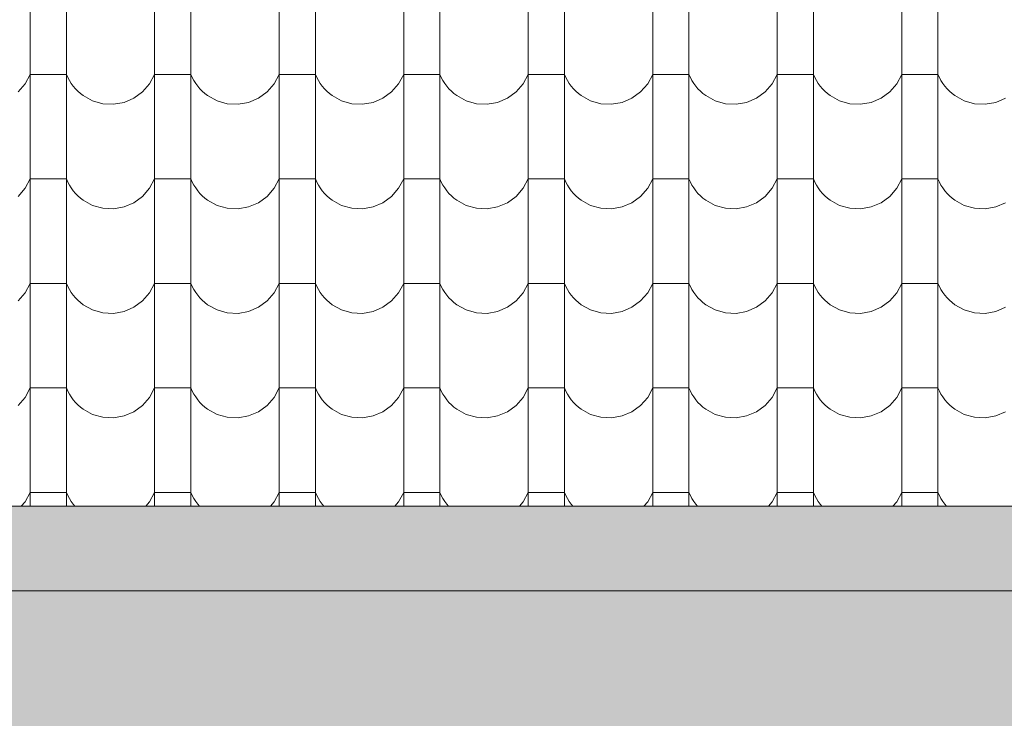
# Model space of a CAD drawing. Header units: millimetres. Extents: x -68772 to 137055, y -73300 to 19650.
# Tile 173 of 212: x 77171 to 78867, y -39170 to -37967. Entities that reach past the tile are written whole.
import ezdxf

# ---------------------------------------------------------------- set-up
doc = ezdxf.new("R2010")
doc.units = ezdxf.units.MM
doc.header["$MEASUREMENT"] = 0
doc.linetypes.add('Przerywana', pattern=[480, 240, -240])
for name, color, linetype, lineweight in [('Nowe_440-K Belki_Nr_pióra__1', 7, 'Continuous', 18), ('Nowe_810-G Ogólne_Nr_pióra__1', 7, 'Continuous', 18), ('Nowe_810-G Ogólne_Nr_pióra__22', 22, 'Continuous', 18), ('Nowe_810-G Ogólne_Nr_pióra__26', 13, 'Continuous', 18)]:
    doc.layers.add(name, color=color, linetype=linetype, lineweight=lineweight)

# ---------------------------------------------------------------- blocks, each defined once
blk = doc.blocks.new('*X46')
at = {"layer": 'Nowe_810-G Ogólne_Nr_pióra__26', "color": 13, "linetype": 'Continuous', "lineweight": 18}
for p, q in [((77188.8, -37810.5), (77188.8, -37990.5)), ((77251.2, -37810.5), (77251.2, -37990.5)), ((77403.3, -37810.5), (77403.3, -37990.5)), ((77465.7, -37810.5), (77465.7, -37990.5)), ((77617.8, -37810.5), (77617.8, -37990.5)), ((77680.2, -37810.5), (77680.2, -37990.5)), ((77832.3, -37810.5), (77832.3, -37990.5)), ((77894.7, -37810.5), (77894.7, -37990.5)), ((78046.8, -37810.5), (78046.8, -37990.5)), ((78109.2, -37810.5), (78109.2, -37990.5)), ((78261.3, -37810.5), (78261.3, -37990.5)), ((78323.7, -37810.5), (78323.7, -37990.5)), ((78475.8, -37810.5), (78475.8, -37990.5)), ((78538.2, -37810.5), (78538.2, -37990.5)), ((78690.3, -37810.5), (78690.3, -37990.5)), ((78752.7, -37810.5), (78752.7, -37990.5)), ((77188.8, -37990.5), (77188.8, -38170.6)), ((77251.2, -37990.5), (77251.2, -38170.6)), ((77403.3, -37990.5), (77403.3, -38170.6)), ((77465.7, -37990.5), (77465.7, -38170.6)), ((77617.8, -37990.5), (77617.8, -38170.6)), ((77680.2, -37990.5), (77680.2, -38170.6)), ((77832.3, -37990.5), (77832.3, -38170.6)), ((77894.7, -37990.5), (77894.7, -38170.6)), ((78046.8, -37990.5), (78046.8, -38170.6)), ((78109.2, -37990.5), (78109.2, -38170.6)), ((78261.3, -37990.5), (78261.3, -38170.6)), ((78323.7, -37990.5), (78323.7, -38170.6)), ((78475.8, -37990.5), (78475.8, -38170.6)), ((78538.2, -37990.5), (78538.2, -38170.6)), ((78690.3, -37990.5), (78690.3, -38170.6)), ((78752.7, -37990.5), (78752.7, -38170.6)), ((77180.1, -38077.1), (77188.8, -38060.8)), ((77220, -38060.8), (77188.8, -38060.8)), ((77251.2, -38060.8), (77220, -38060.8)), ((77251.2, -38060.8), (77253.6, -38066.2)), ((77394.6, -38077.1), (77403.3, -38060.8)), ((77434.5, -38060.8), (77403.3, -38060.8)), ((77465.7, -38060.8), (77434.5, -38060.8)), ((77465.7, -38060.8), (77468.1, -38066.2)), ((77609.1, -38077.1), (77617.8, -38060.8)), ((77649, -38060.8), (77617.8, -38060.8)), ((77680.2, -38060.8), (77649, -38060.8)), ((77680.2, -38060.8), (77682.6, -38066.2)), ((77823.6, -38077.1), (77832.3, -38060.8)), ((77863.5, -38060.8), (77832.3, -38060.8)), ((77894.7, -38060.8), (77863.5, -38060.8)), ((77894.7, -38060.8), (77897.1, -38066.2)), ((78038.1, -38077.1), (78046.8, -38060.8)), ((78078, -38060.8), (78046.8, -38060.8)), ((78109.2, -38060.8), (78078, -38060.8)), ((78109.2, -38060.8), (78111.6, -38066.2)), ((78252.6, -38077.1), (78261.3, -38060.8)), ((78292.5, -38060.8), (78261.3, -38060.8)), ((78323.7, -38060.8), (78292.5, -38060.8)), ((78323.7, -38060.8), (78326.1, -38066.2)), ((78467.1, -38077.1), (78475.8, -38060.8)), ((78507, -38060.8), (78475.8, -38060.8)), ((78538.2, -38060.8), (78507, -38060.8)), ((78538.2, -38060.8), (78540.6, -38066.2)), ((78681.6, -38077.1), (78690.3, -38060.8)), ((78721.5, -38060.8), (78690.3, -38060.8)), ((78752.7, -38060.8), (78721.5, -38060.8)), ((78752.7, -38060.8), (78755.1, -38066.2)), ((77168, -38091), (77180.1, -38077.1)), ((77253.6, -38066.2), (77256.4, -38071.5)), ((77256.4, -38071.5), (77259.5, -38076.5)), ((77259.5, -38076.5), (77263, -38081.3)), ((77382.5, -38091), (77394.6, -38077.1)), ((77468.1, -38066.2), (77470.9, -38071.5)), ((77470.9, -38071.5), (77474, -38076.5)), ((77474, -38076.5), (77477.5, -38081.3)), ((77597, -38091), (77609.1, -38077.1)), ((77682.6, -38066.2), (77685.4, -38071.5)), ((77685.4, -38071.5), (77688.5, -38076.5)), ((77688.5, -38076.5), (77692, -38081.3)), ((77811.5, -38091), (77823.6, -38077.1)), ((77897.1, -38066.2), (77899.9, -38071.5)), ((77899.9, -38071.5), (77903, -38076.5)), ((77903, -38076.5), (77906.5, -38081.3)), ((78026, -38091), (78038.1, -38077.1)), ((78111.6, -38066.2), (78114.4, -38071.5)), ((78114.4, -38071.5), (78117.5, -38076.5)), ((78117.5, -38076.5), (78121, -38081.3)), ((78240.5, -38091), (78252.6, -38077.1)), ((78326.1, -38066.2), (78328.9, -38071.5)), ((78328.9, -38071.5), (78332, -38076.5)), ((78332, -38076.5), (78335.5, -38081.3)), ((78455, -38091), (78467.1, -38077.1)), ((78540.6, -38066.2), (78543.4, -38071.5)), ((78543.4, -38071.5), (78546.5, -38076.5)), ((78546.5, -38076.5), (78550, -38081.3)), ((78669.5, -38091), (78681.6, -38077.1)), ((78755.1, -38066.2), (78757.9, -38071.5)), ((78757.9, -38071.5), (78761, -38076.5)), ((78761, -38076.5), (78764.5, -38081.3)), ((77263, -38081.3), (77266.8, -38085.8)), ((77266.8, -38085.8), (77270.9, -38090)), ((77270.9, -38090), (77275.4, -38093.9)), ((77275.4, -38093.9), (77280.1, -38097.5)), ((77367.6, -38101.9), (77382.5, -38091)), ((77477.5, -38081.3), (77481.3, -38085.8)), ((77481.3, -38085.8), (77485.4, -38090)), ((77485.4, -38090), (77489.9, -38093.9)), ((77489.9, -38093.9), (77494.6, -38097.5)), ((77582.1, -38101.9), (77597, -38091)), ((77692, -38081.3), (77695.8, -38085.8)), ((77695.8, -38085.8), (77699.9, -38090)), ((77699.9, -38090), (77704.4, -38093.9)), ((77704.4, -38093.9), (77709.1, -38097.5)), ((77796.6, -38101.9), (77811.5, -38091)), ((77906.5, -38081.3), (77910.3, -38085.8)), ((77910.3, -38085.8), (77914.4, -38090)), ((77914.4, -38090), (77918.9, -38093.9)), ((77918.9, -38093.9), (77923.6, -38097.5)), ((78011.1, -38101.9), (78026, -38091)), ((78121, -38081.3), (78124.8, -38085.8)), ((78124.8, -38085.8), (78128.9, -38090)), ((78128.9, -38090), (78133.4, -38093.9)), ((78133.4, -38093.9), (78138.1, -38097.5)), ((78225.6, -38101.9), (78240.5, -38091)), ((78335.5, -38081.3), (78339.3, -38085.8)), ((78339.3, -38085.8), (78343.4, -38090)), ((78343.4, -38090), (78347.9, -38093.9)), ((78347.9, -38093.9), (78352.6, -38097.5)), ((78440.1, -38101.9), (78455, -38091)), ((78550, -38081.3), (78553.8, -38085.8)), ((78553.8, -38085.8), (78557.9, -38090)), ((78557.9, -38090), (78562.4, -38093.9)), ((78562.4, -38093.9), (78567.1, -38097.5)), ((78654.6, -38101.9), (78669.5, -38091)), ((78764.5, -38081.3), (78768.3, -38085.8)), ((78768.3, -38085.8), (78772.4, -38090)), ((78772.4, -38090), (78776.9, -38093.9)), ((78776.9, -38093.9), (78781.6, -38097.5)), ((77280.1, -38097.5), (77296.3, -38106.4)), ((77296.3, -38106.4), (77314, -38111.4)), ((77314, -38111.4), (77332.4, -38112.4)), ((77332.4, -38112.4), (77350.6, -38109.1)), ((77350.6, -38109.1), (77367.6, -38101.9)), ((77494.6, -38097.5), (77510.8, -38106.4)), ((77510.8, -38106.4), (77528.5, -38111.4)), ((77528.5, -38111.4), (77546.9, -38112.4)), ((77546.9, -38112.4), (77565.1, -38109.1)), ((77565.1, -38109.1), (77582.1, -38101.9)), ((77709.1, -38097.5), (77725.3, -38106.4)), ((77725.3, -38106.4), (77743, -38111.4)), ((77743, -38111.4), (77761.4, -38112.4)), ((77761.4, -38112.4), (77779.6, -38109.1)), ((77779.6, -38109.1), (77796.6, -38101.9)), ((77923.6, -38097.5), (77939.8, -38106.4)), ((77939.8, -38106.4), (77957.5, -38111.4)), ((77957.5, -38111.4), (77975.9, -38112.4)), ((77975.9, -38112.4), (77994.1, -38109.1)), ((77994.1, -38109.1), (78011.1, -38101.9)), ((78138.1, -38097.5), (78154.3, -38106.4)), ((78154.3, -38106.4), (78172, -38111.4)), ((78172, -38111.4), (78190.4, -38112.4)), ((78190.4, -38112.4), (78208.6, -38109.1)), ((78208.6, -38109.1), (78225.6, -38101.9)), ((78352.6, -38097.5), (78368.8, -38106.4)), ((78368.8, -38106.4), (78386.5, -38111.4)), ((78386.5, -38111.4), (78404.9, -38112.4)), ((78404.9, -38112.4), (78423.1, -38109.1)), ((78423.1, -38109.1), (78440.1, -38101.9)), ((78567.1, -38097.5), (78583.3, -38106.4)), ((78583.3, -38106.4), (78601, -38111.4)), ((78601, -38111.4), (78619.4, -38112.4)), ((78619.4, -38112.4), (78637.6, -38109.1)), ((78637.6, -38109.1), (78654.6, -38101.9)), ((78781.6, -38097.5), (78797.8, -38106.4)), ((78797.8, -38106.4), (78815.5, -38111.4)), ((78815.5, -38111.4), (78833.9, -38112.4)), ((78833.9, -38112.4), (78852.1, -38109.1)), ((78852.1, -38109.1), (78869.1, -38101.9)), ((77188.8, -38170.6), (77188.8, -38350.6)), ((77251.2, -38170.6), (77251.2, -38350.6)), ((77403.3, -38170.6), (77403.3, -38350.6)), ((77465.7, -38170.6), (77465.7, -38350.6)), ((77617.8, -38170.6), (77617.8, -38350.6)), ((77680.2, -38170.6), (77680.2, -38350.6)), ((77832.3, -38170.6), (77832.3, -38350.6)), ((77894.7, -38170.6), (77894.7, -38350.6)), ((78046.8, -38170.6), (78046.8, -38350.6)), ((78109.2, -38170.6), (78109.2, -38350.6)), ((78261.3, -38170.6), (78261.3, -38350.6)), ((78323.7, -38170.6), (78323.7, -38350.6)), ((78475.8, -38170.6), (78475.8, -38350.6)), ((78538.2, -38170.6), (78538.2, -38350.6)), ((78690.3, -38170.6), (78690.3, -38350.6)), ((78752.7, -38170.6), (78752.7, -38350.6)), ((77180.1, -38257.1), (77188.8, -38240.8)), ((77220, -38240.8), (77188.8, -38240.8)), ((77251.2, -38240.8), (77220, -38240.8)), ((77251.2, -38240.8), (77253.6, -38246.3)), ((77253.6, -38246.3), (77256.4, -38251.5)), ((77394.6, -38257.1), (77403.3, -38240.8)), ((77434.5, -38240.8), (77403.3, -38240.8)), ((77465.7, -38240.8), (77434.5, -38240.8)), ((77465.7, -38240.8), (77468.1, -38246.3)), ((77468.1, -38246.3), (77470.9, -38251.5)), ((77609.1, -38257.1), (77617.8, -38240.8)), ((77649, -38240.8), (77617.8, -38240.8)), ((77680.2, -38240.8), (77649, -38240.8)), ((77680.2, -38240.8), (77682.6, -38246.3)), ((77682.6, -38246.3), (77685.4, -38251.5)), ((77823.6, -38257.1), (77832.3, -38240.8)), ((77863.5, -38240.8), (77832.3, -38240.8)), ((77894.7, -38240.8), (77863.5, -38240.8)), ((77894.7, -38240.8), (77897.1, -38246.3)), ((77897.1, -38246.3), (77899.9, -38251.5)), ((78038.1, -38257.1), (78046.8, -38240.8)), ((78078, -38240.8), (78046.8, -38240.8)), ((78109.2, -38240.8), (78078, -38240.8)), ((78109.2, -38240.8), (78111.6, -38246.3)), ((78111.6, -38246.3), (78114.4, -38251.5)), ((78252.6, -38257.1), (78261.3, -38240.8)), ((78292.5, -38240.8), (78261.3, -38240.8)), ((78323.7, -38240.8), (78292.5, -38240.8)), ((78323.7, -38240.8), (78326.1, -38246.3)), ((78326.1, -38246.3), (78328.9, -38251.5)), ((78467.1, -38257.1), (78475.8, -38240.8)), ((78507, -38240.8), (78475.8, -38240.8)), ((78538.2, -38240.8), (78507, -38240.8)), ((78538.2, -38240.8), (78540.6, -38246.3)), ((78540.6, -38246.3), (78543.4, -38251.5)), ((78681.6, -38257.1), (78690.3, -38240.8)), ((78721.5, -38240.8), (78690.3, -38240.8)), ((78752.7, -38240.8), (78721.5, -38240.8)), ((78752.7, -38240.8), (78755.1, -38246.3)), ((78755.1, -38246.3), (78757.9, -38251.5)), ((77168, -38271.1), (77180.1, -38257.1)), ((77256.4, -38251.5), (77259.5, -38256.5)), ((77259.5, -38256.5), (77263, -38261.3)), ((77263, -38261.3), (77266.8, -38265.8)), ((77382.5, -38271.1), (77394.6, -38257.1)), ((77470.9, -38251.5), (77474, -38256.5)), ((77474, -38256.5), (77477.5, -38261.3)), ((77477.5, -38261.3), (77481.3, -38265.8)), ((77597, -38271.1), (77609.1, -38257.1)), ((77685.4, -38251.5), (77688.5, -38256.5)), ((77688.5, -38256.5), (77692, -38261.3)), ((77692, -38261.3), (77695.8, -38265.8)), ((77811.5, -38271.1), (77823.6, -38257.1)), ((77899.9, -38251.5), (77903, -38256.5)), ((77903, -38256.5), (77906.5, -38261.3)), ((77906.5, -38261.3), (77910.3, -38265.8)), ((78026, -38271.1), (78038.1, -38257.1)), ((78114.4, -38251.5), (78117.5, -38256.5)), ((78117.5, -38256.5), (78121, -38261.3)), ((78121, -38261.3), (78124.8, -38265.8)), ((78240.5, -38271.1), (78252.6, -38257.1)), ((78328.9, -38251.5), (78332, -38256.5)), ((78332, -38256.5), (78335.5, -38261.3)), ((78335.5, -38261.3), (78339.3, -38265.8)), ((78455, -38271.1), (78467.1, -38257.1)), ((78543.4, -38251.5), (78546.5, -38256.5)), ((78546.5, -38256.5), (78550, -38261.3)), ((78550, -38261.3), (78553.8, -38265.8)), ((78669.5, -38271.1), (78681.6, -38257.1)), ((78757.9, -38251.5), (78761, -38256.5)), ((78761, -38256.5), (78764.5, -38261.3)), ((78764.5, -38261.3), (78768.3, -38265.8)), ((77266.8, -38265.8), (77270.9, -38270.1)), ((77270.9, -38270.1), (77275.4, -38274)), ((77275.4, -38274), (77280.1, -38277.6)), ((77280.1, -38277.6), (77296.3, -38286.5)), ((77350.6, -38289.2), (77367.6, -38281.9)), ((77367.6, -38281.9), (77382.5, -38271.1)), ((77481.3, -38265.8), (77485.4, -38270.1)), ((77485.4, -38270.1), (77489.9, -38274)), ((77489.9, -38274), (77494.6, -38277.6)), ((77494.6, -38277.6), (77510.8, -38286.5)), ((77565.1, -38289.2), (77582.1, -38281.9)), ((77582.1, -38281.9), (77597, -38271.1)), ((77695.8, -38265.8), (77699.9, -38270.1)), ((77699.9, -38270.1), (77704.4, -38274)), ((77704.4, -38274), (77709.1, -38277.6)), ((77709.1, -38277.6), (77725.3, -38286.5)), ((77779.6, -38289.2), (77796.6, -38281.9)), ((77796.6, -38281.9), (77811.5, -38271.1)), ((77910.3, -38265.8), (77914.4, -38270.1)), ((77914.4, -38270.1), (77918.9, -38274)), ((77918.9, -38274), (77923.6, -38277.6)), ((77923.6, -38277.6), (77939.8, -38286.5)), ((77994.1, -38289.2), (78011.1, -38281.9)), ((78011.1, -38281.9), (78026, -38271.1)), ((78124.8, -38265.8), (78128.9, -38270.1)), ((78128.9, -38270.1), (78133.4, -38274)), ((78133.4, -38274), (78138.1, -38277.6)), ((78138.1, -38277.6), (78154.3, -38286.5)), ((78208.6, -38289.2), (78225.6, -38281.9)), ((78225.6, -38281.9), (78240.5, -38271.1)), ((78339.3, -38265.8), (78343.4, -38270.1)), ((78343.4, -38270.1), (78347.9, -38274)), ((78347.9, -38274), (78352.6, -38277.6)), ((78352.6, -38277.6), (78368.8, -38286.5)), ((78423.1, -38289.2), (78440.1, -38281.9)), ((78440.1, -38281.9), (78455, -38271.1)), ((78553.8, -38265.8), (78557.9, -38270.1)), ((78557.9, -38270.1), (78562.4, -38274)), ((78562.4, -38274), (78567.1, -38277.6)), ((78567.1, -38277.6), (78583.3, -38286.5)), ((78637.6, -38289.2), (78654.6, -38281.9)), ((78654.6, -38281.9), (78669.5, -38271.1)), ((78768.3, -38265.8), (78772.4, -38270.1)), ((78772.4, -38270.1), (78776.9, -38274)), ((78776.9, -38274), (78781.6, -38277.6)), ((78781.6, -38277.6), (78797.8, -38286.5)), ((78852.1, -38289.2), (78869.1, -38281.9)), ((77296.3, -38286.5), (77314, -38291.5)), ((77314, -38291.5), (77332.4, -38292.4)), ((77332.4, -38292.4), (77350.6, -38289.2)), ((77510.8, -38286.5), (77528.5, -38291.5)), ((77528.5, -38291.5), (77546.9, -38292.4)), ((77546.9, -38292.4), (77565.1, -38289.2)), ((77725.3, -38286.5), (77743, -38291.5)), ((77743, -38291.5), (77761.4, -38292.4)), ((77761.4, -38292.4), (77779.6, -38289.2)), ((77939.8, -38286.5), (77957.5, -38291.5)), ((77957.5, -38291.5), (77975.9, -38292.4)), ((77975.9, -38292.4), (77994.1, -38289.2)), ((78154.3, -38286.5), (78172, -38291.5)), ((78172, -38291.5), (78190.4, -38292.4)), ((78190.4, -38292.4), (78208.6, -38289.2)), ((78368.8, -38286.5), (78386.5, -38291.5)), ((78386.5, -38291.5), (78404.9, -38292.4)), ((78404.9, -38292.4), (78423.1, -38289.2)), ((78583.3, -38286.5), (78601, -38291.5)), ((78601, -38291.5), (78619.4, -38292.4)), ((78619.4, -38292.4), (78637.6, -38289.2)), ((78797.8, -38286.5), (78815.5, -38291.5)), ((78815.5, -38291.5), (78833.9, -38292.4)), ((78833.9, -38292.4), (78852.1, -38289.2)), ((77188.8, -38350.6), (77188.8, -38530.7)), ((77251.2, -38350.6), (77251.2, -38530.7)), ((77403.3, -38350.6), (77403.3, -38530.7)), ((77465.7, -38350.6), (77465.7, -38530.7)), ((77617.8, -38350.6), (77617.8, -38530.7)), ((77680.2, -38350.6), (77680.2, -38530.7)), ((77832.3, -38350.6), (77832.3, -38530.7)), ((77894.7, -38350.6), (77894.7, -38530.7)), ((78046.8, -38350.6), (78046.8, -38530.7)), ((78109.2, -38350.6), (78109.2, -38530.7)), ((78261.3, -38350.6), (78261.3, -38530.7)), ((78323.7, -38350.6), (78323.7, -38530.7)), ((78475.8, -38350.6), (78475.8, -38530.7)), ((78538.2, -38350.6), (78538.2, -38530.7)), ((78690.3, -38350.6), (78690.3, -38530.7)), ((78752.7, -38350.6), (78752.7, -38530.7)), ((77180.1, -38437.2), (77188.8, -38420.9)), ((77220, -38420.9), (77188.8, -38420.9)), ((77251.2, -38420.9), (77220, -38420.9)), ((77251.2, -38420.9), (77253.6, -38426.3)), ((77253.6, -38426.3), (77256.4, -38431.6)), ((77256.4, -38431.6), (77259.5, -38436.6)), ((77394.6, -38437.2), (77403.3, -38420.9)), ((77434.5, -38420.9), (77403.3, -38420.9)), ((77465.7, -38420.9), (77434.5, -38420.9)), ((77465.7, -38420.9), (77468.1, -38426.3)), ((77468.1, -38426.3), (77470.9, -38431.6)), ((77470.9, -38431.6), (77474, -38436.6)), ((77609.1, -38437.2), (77617.8, -38420.9)), ((77649, -38420.9), (77617.8, -38420.9)), ((77680.2, -38420.9), (77649, -38420.9)), ((77680.2, -38420.9), (77682.6, -38426.3)), ((77682.6, -38426.3), (77685.4, -38431.6)), ((77685.4, -38431.6), (77688.5, -38436.6)), ((77823.6, -38437.2), (77832.3, -38420.9)), ((77863.5, -38420.9), (77832.3, -38420.9)), ((77894.7, -38420.9), (77863.5, -38420.9)), ((77894.7, -38420.9), (77897.1, -38426.3)), ((77897.1, -38426.3), (77899.9, -38431.6)), ((77899.9, -38431.6), (77903, -38436.6)), ((78038.1, -38437.2), (78046.8, -38420.9)), ((78078, -38420.9), (78046.8, -38420.9)), ((78109.2, -38420.9), (78078, -38420.9)), ((78109.2, -38420.9), (78111.6, -38426.3)), ((78111.6, -38426.3), (78114.4, -38431.6)), ((78114.4, -38431.6), (78117.5, -38436.6)), ((78252.6, -38437.2), (78261.3, -38420.9)), ((78292.5, -38420.9), (78261.3, -38420.9)), ((78323.7, -38420.9), (78292.5, -38420.9)), ((78323.7, -38420.9), (78326.1, -38426.3)), ((78326.1, -38426.3), (78328.9, -38431.6)), ((78328.9, -38431.6), (78332, -38436.6)), ((78467.1, -38437.2), (78475.8, -38420.9)), ((78507, -38420.9), (78475.8, -38420.9)), ((78538.2, -38420.9), (78507, -38420.9)), ((78538.2, -38420.9), (78540.6, -38426.3)), ((78540.6, -38426.3), (78543.4, -38431.6)), ((78543.4, -38431.6), (78546.5, -38436.6)), ((78681.6, -38437.2), (78690.3, -38420.9)), ((78721.5, -38420.9), (78690.3, -38420.9)), ((78752.7, -38420.9), (78721.5, -38420.9)), ((78752.7, -38420.9), (78755.1, -38426.3)), ((78755.1, -38426.3), (78757.9, -38431.6)), ((78757.9, -38431.6), (78761, -38436.6)), ((77168, -38451.1), (77180.1, -38437.2)), ((77259.5, -38436.6), (77263, -38441.4)), ((77263, -38441.4), (77266.8, -38445.9)), ((77266.8, -38445.9), (77270.9, -38450.1)), ((77270.9, -38450.1), (77275.4, -38454)), ((77367.6, -38462), (77382.5, -38451.1)), ((77382.5, -38451.1), (77394.6, -38437.2)), ((77474, -38436.6), (77477.5, -38441.4)), ((77477.5, -38441.4), (77481.3, -38445.9)), ((77481.3, -38445.9), (77485.4, -38450.1)), ((77485.4, -38450.1), (77489.9, -38454)), ((77582.1, -38462), (77597, -38451.1)), ((77597, -38451.1), (77609.1, -38437.2)), ((77688.5, -38436.6), (77692, -38441.4)), ((77692, -38441.4), (77695.8, -38445.9)), ((77695.8, -38445.9), (77699.9, -38450.1)), ((77699.9, -38450.1), (77704.4, -38454)), ((77796.6, -38462), (77811.5, -38451.1)), ((77811.5, -38451.1), (77823.6, -38437.2)), ((77903, -38436.6), (77906.5, -38441.4)), ((77906.5, -38441.4), (77910.3, -38445.9)), ((77910.3, -38445.9), (77914.4, -38450.1)), ((77914.4, -38450.1), (77918.9, -38454)), ((78011.1, -38462), (78026, -38451.1)), ((78026, -38451.1), (78038.1, -38437.2)), ((78117.5, -38436.6), (78121, -38441.4)), ((78121, -38441.4), (78124.8, -38445.9)), ((78124.8, -38445.9), (78128.9, -38450.1)), ((78128.9, -38450.1), (78133.4, -38454)), ((78225.6, -38462), (78240.5, -38451.1)), ((78240.5, -38451.1), (78252.6, -38437.2)), ((78332, -38436.6), (78335.5, -38441.4)), ((78335.5, -38441.4), (78339.3, -38445.9)), ((78339.3, -38445.9), (78343.4, -38450.1)), ((78343.4, -38450.1), (78347.9, -38454)), ((78440.1, -38462), (78455, -38451.1)), ((78455, -38451.1), (78467.1, -38437.2)), ((78546.5, -38436.6), (78550, -38441.4)), ((78550, -38441.4), (78553.8, -38445.9)), ((78553.8, -38445.9), (78557.9, -38450.1)), ((78557.9, -38450.1), (78562.4, -38454)), ((78654.6, -38462), (78669.5, -38451.1)), ((78669.5, -38451.1), (78681.6, -38437.2)), ((78761, -38436.6), (78764.5, -38441.4)), ((78764.5, -38441.4), (78768.3, -38445.9)), ((78768.3, -38445.9), (78772.4, -38450.1)), ((78772.4, -38450.1), (78776.9, -38454)), ((77275.4, -38454), (77280.1, -38457.6)), ((77280.1, -38457.6), (77296.3, -38466.5)), ((77296.3, -38466.5), (77314, -38471.5)), ((77350.6, -38469.2), (77367.6, -38462)), ((77489.9, -38454), (77494.6, -38457.6)), ((77494.6, -38457.6), (77510.8, -38466.5)), ((77510.8, -38466.5), (77528.5, -38471.5)), ((77565.1, -38469.2), (77582.1, -38462)), ((77704.4, -38454), (77709.1, -38457.6)), ((77709.1, -38457.6), (77725.3, -38466.5)), ((77725.3, -38466.5), (77743, -38471.5)), ((77779.6, -38469.2), (77796.6, -38462)), ((77918.9, -38454), (77923.6, -38457.6)), ((77923.6, -38457.6), (77939.8, -38466.5)), ((77939.8, -38466.5), (77957.5, -38471.5)), ((77994.1, -38469.2), (78011.1, -38462)), ((78133.4, -38454), (78138.1, -38457.6)), ((78138.1, -38457.6), (78154.3, -38466.5)), ((78154.3, -38466.5), (78172, -38471.5)), ((78208.6, -38469.2), (78225.6, -38462)), ((78347.9, -38454), (78352.6, -38457.6)), ((78352.6, -38457.6), (78368.8, -38466.5)), ((78368.8, -38466.5), (78386.5, -38471.5)), ((78423.1, -38469.2), (78440.1, -38462)), ((78562.4, -38454), (78567.1, -38457.6)), ((78567.1, -38457.6), (78583.3, -38466.5)), ((78583.3, -38466.5), (78601, -38471.5)), ((78637.6, -38469.2), (78654.6, -38462)), ((78776.9, -38454), (78781.6, -38457.6)), ((78781.6, -38457.6), (78797.8, -38466.5)), ((78797.8, -38466.5), (78815.5, -38471.5)), ((78852.1, -38469.2), (78869.1, -38462)), ((77314, -38471.5), (77332.4, -38472.5)), ((77332.4, -38472.5), (77350.6, -38469.2)), ((77528.5, -38471.5), (77546.9, -38472.5)), ((77546.9, -38472.5), (77565.1, -38469.2)), ((77743, -38471.5), (77761.4, -38472.5)), ((77761.4, -38472.5), (77779.6, -38469.2)), ((77957.5, -38471.5), (77975.9, -38472.5)), ((77975.9, -38472.5), (77994.1, -38469.2)), ((78172, -38471.5), (78190.4, -38472.5)), ((78190.4, -38472.5), (78208.6, -38469.2)), ((78386.5, -38471.5), (78404.9, -38472.5)), ((78404.9, -38472.5), (78423.1, -38469.2)), ((78601, -38471.5), (78619.4, -38472.5)), ((78619.4, -38472.5), (78637.6, -38469.2)), ((78815.5, -38471.5), (78833.9, -38472.5)), ((78833.9, -38472.5), (78852.1, -38469.2)), ((77188.8, -38530.7), (77188.8, -38710.8)), ((77251.2, -38530.7), (77251.2, -38710.8)), ((77403.3, -38530.7), (77403.3, -38710.8)), ((77465.7, -38530.7), (77465.7, -38710.8)), ((77617.8, -38530.7), (77617.8, -38710.8)), ((77680.2, -38530.7), (77680.2, -38710.8)), ((77832.3, -38530.7), (77832.3, -38710.8)), ((77894.7, -38530.7), (77894.7, -38710.8)), ((78046.8, -38530.7), (78046.8, -38710.8)), ((78109.2, -38530.7), (78109.2, -38710.8)), ((78261.3, -38530.7), (78261.3, -38710.8)), ((78323.7, -38530.7), (78323.7, -38710.8)), ((78475.8, -38530.7), (78475.8, -38710.8)), ((78538.2, -38530.7), (78538.2, -38710.8)), ((78690.3, -38530.7), (78690.3, -38710.8)), ((78752.7, -38530.7), (78752.7, -38710.8)), ((77180.1, -38617.2), (77188.8, -38600.9)), ((77220, -38600.9), (77188.8, -38600.9)), ((77251.2, -38600.9), (77220, -38600.9)), ((77251.2, -38600.9), (77253.6, -38606.4)), ((77394.6, -38617.2), (77403.3, -38600.9)), ((77434.5, -38600.9), (77403.3, -38600.9)), ((77465.7, -38600.9), (77434.5, -38600.9)), ((77465.7, -38600.9), (77468.1, -38606.4)), ((77609.1, -38617.2), (77617.8, -38600.9)), ((77649, -38600.9), (77617.8, -38600.9)), ((77680.2, -38600.9), (77649, -38600.9)), ((77680.2, -38600.9), (77682.6, -38606.4)), ((77823.6, -38617.2), (77832.3, -38600.9)), ((77863.5, -38600.9), (77832.3, -38600.9)), ((77894.7, -38600.9), (77863.5, -38600.9)), ((77894.7, -38600.9), (77897.1, -38606.4)), ((78038.1, -38617.2), (78046.8, -38600.9)), ((78078, -38600.9), (78046.8, -38600.9)), ((78109.2, -38600.9), (78078, -38600.9)), ((78109.2, -38600.9), (78111.6, -38606.4)), ((78252.6, -38617.2), (78261.3, -38600.9)), ((78292.5, -38600.9), (78261.3, -38600.9)), ((78323.7, -38600.9), (78292.5, -38600.9)), ((78323.7, -38600.9), (78326.1, -38606.4)), ((78467.1, -38617.2), (78475.8, -38600.9)), ((78507, -38600.9), (78475.8, -38600.9)), ((78538.2, -38600.9), (78507, -38600.9)), ((78538.2, -38600.9), (78540.6, -38606.4)), ((78681.6, -38617.2), (78690.3, -38600.9)), ((78721.5, -38600.9), (78690.3, -38600.9)), ((78752.7, -38600.9), (78721.5, -38600.9)), ((78752.7, -38600.9), (78755.1, -38606.4)), ((77168, -38631.2), (77180.1, -38617.2)), ((77253.6, -38606.4), (77256.4, -38611.6)), ((77256.4, -38611.6), (77259.5, -38616.6)), ((77259.5, -38616.6), (77263, -38621.4)), ((77263, -38621.4), (77266.8, -38625.9)), ((77382.5, -38631.2), (77394.6, -38617.2)), ((77468.1, -38606.4), (77470.9, -38611.6)), ((77470.9, -38611.6), (77474, -38616.6)), ((77474, -38616.6), (77477.5, -38621.4)), ((77477.5, -38621.4), (77481.3, -38625.9)), ((77597, -38631.2), (77609.1, -38617.2)), ((77682.6, -38606.4), (77685.4, -38611.6)), ((77685.4, -38611.6), (77688.5, -38616.6)), ((77688.5, -38616.6), (77692, -38621.4)), ((77692, -38621.4), (77695.8, -38625.9)), ((77811.5, -38631.2), (77823.6, -38617.2)), ((77897.1, -38606.4), (77899.9, -38611.6)), ((77899.9, -38611.6), (77903, -38616.6)), ((77903, -38616.6), (77906.5, -38621.4)), ((77906.5, -38621.4), (77910.3, -38625.9)), ((78026, -38631.2), (78038.1, -38617.2)), ((78111.6, -38606.4), (78114.4, -38611.6)), ((78114.4, -38611.6), (78117.5, -38616.6)), ((78117.5, -38616.6), (78121, -38621.4)), ((78121, -38621.4), (78124.8, -38625.9)), ((78240.5, -38631.2), (78252.6, -38617.2)), ((78326.1, -38606.4), (78328.9, -38611.6)), ((78328.9, -38611.6), (78332, -38616.6)), ((78332, -38616.6), (78335.5, -38621.4)), ((78335.5, -38621.4), (78339.3, -38625.9)), ((78455, -38631.2), (78467.1, -38617.2)), ((78540.6, -38606.4), (78543.4, -38611.6)), ((78543.4, -38611.6), (78546.5, -38616.6)), ((78546.5, -38616.6), (78550, -38621.4)), ((78550, -38621.4), (78553.8, -38625.9)), ((78669.5, -38631.2), (78681.6, -38617.2)), ((78755.1, -38606.4), (78757.9, -38611.6)), ((78757.9, -38611.6), (78761, -38616.6)), ((78761, -38616.6), (78764.5, -38621.4)), ((78764.5, -38621.4), (78768.3, -38625.9)), ((77266.8, -38625.9), (77270.9, -38630.2)), ((77270.9, -38630.2), (77275.4, -38634.1)), ((77275.4, -38634.1), (77280.1, -38637.7)), ((77280.1, -38637.7), (77296.3, -38646.6)), ((77367.6, -38642), (77382.5, -38631.2)), ((77481.3, -38625.9), (77485.4, -38630.2)), ((77485.4, -38630.2), (77489.9, -38634.1)), ((77489.9, -38634.1), (77494.6, -38637.7)), ((77494.6, -38637.7), (77510.8, -38646.6)), ((77582.1, -38642), (77597, -38631.2)), ((77695.8, -38625.9), (77699.9, -38630.2)), ((77699.9, -38630.2), (77704.4, -38634.1)), ((77704.4, -38634.1), (77709.1, -38637.7)), ((77709.1, -38637.7), (77725.3, -38646.6)), ((77796.6, -38642), (77811.5, -38631.2)), ((77910.3, -38625.9), (77914.4, -38630.2)), ((77914.4, -38630.2), (77918.9, -38634.1)), ((77918.9, -38634.1), (77923.6, -38637.7)), ((77923.6, -38637.7), (77939.8, -38646.6)), ((78011.1, -38642), (78026, -38631.2)), ((78124.8, -38625.9), (78128.9, -38630.2)), ((78128.9, -38630.2), (78133.4, -38634.1)), ((78133.4, -38634.1), (78138.1, -38637.7)), ((78138.1, -38637.7), (78154.3, -38646.6)), ((78225.6, -38642), (78240.5, -38631.2)), ((78339.3, -38625.9), (78343.4, -38630.2)), ((78343.4, -38630.2), (78347.9, -38634.1)), ((78347.9, -38634.1), (78352.6, -38637.7)), ((78352.6, -38637.7), (78368.8, -38646.6)), ((78440.1, -38642), (78455, -38631.2)), ((78553.8, -38625.9), (78557.9, -38630.2)), ((78557.9, -38630.2), (78562.4, -38634.1)), ((78562.4, -38634.1), (78567.1, -38637.7)), ((78567.1, -38637.7), (78583.3, -38646.6)), ((78654.6, -38642), (78669.5, -38631.2)), ((78768.3, -38625.9), (78772.4, -38630.2)), ((78772.4, -38630.2), (78776.9, -38634.1)), ((78776.9, -38634.1), (78781.6, -38637.7)), ((78781.6, -38637.7), (78797.8, -38646.6)), ((77296.3, -38646.6), (77314, -38651.6)), ((77314, -38651.6), (77332.4, -38652.5)), ((77332.4, -38652.5), (77350.6, -38649.3)), ((77350.6, -38649.3), (77367.6, -38642)), ((77510.8, -38646.6), (77528.5, -38651.6)), ((77528.5, -38651.6), (77546.9, -38652.5)), ((77546.9, -38652.5), (77565.1, -38649.3)), ((77565.1, -38649.3), (77582.1, -38642)), ((77725.3, -38646.6), (77743, -38651.6)), ((77743, -38651.6), (77761.4, -38652.5)), ((77761.4, -38652.5), (77779.6, -38649.3)), ((77779.6, -38649.3), (77796.6, -38642)), ((77939.8, -38646.6), (77957.5, -38651.6)), ((77957.5, -38651.6), (77975.9, -38652.5)), ((77975.9, -38652.5), (77994.1, -38649.3)), ((77994.1, -38649.3), (78011.1, -38642)), ((78154.3, -38646.6), (78172, -38651.6)), ((78172, -38651.6), (78190.4, -38652.5)), ((78190.4, -38652.5), (78208.6, -38649.3)), ((78208.6, -38649.3), (78225.6, -38642)), ((78368.8, -38646.6), (78386.5, -38651.6)), ((78386.5, -38651.6), (78404.9, -38652.5)), ((78404.9, -38652.5), (78423.1, -38649.3)), ((78423.1, -38649.3), (78440.1, -38642)), ((78583.3, -38646.6), (78601, -38651.6)), ((78601, -38651.6), (78619.4, -38652.5)), ((78619.4, -38652.5), (78637.6, -38649.3)), ((78637.6, -38649.3), (78654.6, -38642)), ((78797.8, -38646.6), (78815.5, -38651.6)), ((78815.5, -38651.6), (78833.9, -38652.5)), ((78833.9, -38652.5), (78852.1, -38649.3)), ((78852.1, -38649.3), (78869.1, -38642)), ((77188.8, -38710.8), (77188.8, -38804.8)), ((77251.2, -38710.8), (77251.2, -38804.8)), ((77403.3, -38710.8), (77403.3, -38804.8)), ((77465.7, -38710.8), (77465.7, -38804.8)), ((77617.8, -38710.8), (77617.8, -38804.8)), ((77680.2, -38710.8), (77680.2, -38804.8)), ((77832.3, -38710.8), (77832.3, -38804.8)), ((77894.7, -38710.8), (77894.7, -38804.8)), ((78046.8, -38710.8), (78046.8, -38804.8)), ((78109.2, -38710.8), (78109.2, -38804.8)), ((78261.3, -38710.8), (78261.3, -38804.8)), ((78323.7, -38710.8), (78323.7, -38804.8)), ((78475.8, -38710.8), (78475.8, -38804.8)), ((78538.2, -38710.8), (78538.2, -38804.8)), ((78690.3, -38710.8), (78690.3, -38804.8)), ((78752.7, -38710.8), (78752.7, -38804.8)), ((77180.1, -38797.3), (77188.8, -38781)), ((77220, -38781), (77188.8, -38781)), ((77251.2, -38781), (77220, -38781)), ((77251.2, -38781), (77253.6, -38786.4)), ((77253.6, -38786.4), (77256.4, -38791.7)), ((77394.6, -38797.3), (77403.3, -38781)), ((77434.5, -38781), (77403.3, -38781)), ((77465.7, -38781), (77434.5, -38781)), ((77465.7, -38781), (77468.1, -38786.4)), ((77468.1, -38786.4), (77470.9, -38791.7)), ((77609.1, -38797.3), (77617.8, -38781)), ((77649, -38781), (77617.8, -38781)), ((77680.2, -38781), (77649, -38781)), ((77680.2, -38781), (77682.6, -38786.4)), ((77682.6, -38786.4), (77685.4, -38791.7)), ((77823.6, -38797.3), (77832.3, -38781)), ((77863.5, -38781), (77832.3, -38781)), ((77894.7, -38781), (77863.5, -38781)), ((77894.7, -38781), (77897.1, -38786.4)), ((77897.1, -38786.4), (77899.9, -38791.7)), ((78038.1, -38797.3), (78046.8, -38781)), ((78078, -38781), (78046.8, -38781)), ((78109.2, -38781), (78078, -38781)), ((78109.2, -38781), (78111.6, -38786.4)), ((78111.6, -38786.4), (78114.4, -38791.7)), ((78252.6, -38797.3), (78261.3, -38781)), ((78292.5, -38781), (78261.3, -38781)), ((78323.7, -38781), (78292.5, -38781)), ((78323.7, -38781), (78326.1, -38786.4)), ((78326.1, -38786.4), (78328.9, -38791.7)), ((78467.1, -38797.3), (78475.8, -38781)), ((78507, -38781), (78475.8, -38781)), ((78538.2, -38781), (78507, -38781)), ((78538.2, -38781), (78540.6, -38786.4)), ((78540.6, -38786.4), (78543.4, -38791.7)), ((78681.6, -38797.3), (78690.3, -38781)), ((78721.5, -38781), (78690.3, -38781)), ((78752.7, -38781), (78721.5, -38781)), ((78752.7, -38781), (78755.1, -38786.4)), ((78755.1, -38786.4), (78757.9, -38791.7)), ((77173.6, -38804.8), (77180.1, -38797.3)), ((77256.4, -38791.7), (77259.5, -38796.7)), ((77259.5, -38796.7), (77263, -38801.5)), ((77263, -38801.5), (77265.8, -38804.8)), ((77388.1, -38804.8), (77394.6, -38797.3)), ((77470.9, -38791.7), (77474, -38796.7)), ((77474, -38796.7), (77477.5, -38801.5)), ((77477.5, -38801.5), (77480.3, -38804.8)), ((77602.6, -38804.8), (77609.1, -38797.3)), ((77685.4, -38791.7), (77688.5, -38796.7)), ((77688.5, -38796.7), (77692, -38801.5)), ((77692, -38801.5), (77694.8, -38804.8)), ((77817.1, -38804.8), (77823.6, -38797.3)), ((77899.9, -38791.7), (77903, -38796.7)), ((77903, -38796.7), (77906.5, -38801.5)), ((77906.5, -38801.5), (77909.3, -38804.8)), ((78031.6, -38804.8), (78038.1, -38797.3)), ((78114.4, -38791.7), (78117.5, -38796.7)), ((78117.5, -38796.7), (78121, -38801.5)), ((78121, -38801.5), (78123.8, -38804.8)), ((78246.1, -38804.8), (78252.6, -38797.3)), ((78328.9, -38791.7), (78332, -38796.7)), ((78332, -38796.7), (78335.5, -38801.5)), ((78335.5, -38801.5), (78338.3, -38804.8)), ((78460.6, -38804.8), (78467.1, -38797.3)), ((78543.4, -38791.7), (78546.5, -38796.7)), ((78546.5, -38796.7), (78550, -38801.5)), ((78550, -38801.5), (78552.8, -38804.8)), ((78675.1, -38804.8), (78681.6, -38797.3)), ((78757.9, -38791.7), (78761, -38796.7)), ((78761, -38796.7), (78764.5, -38801.5)), ((78764.5, -38801.5), (78767.3, -38804.8))]:
    blk.add_line(p, q, dxfattribs=at)
blk = doc.blocks.new('Wypełnienie_1', base_point=(0, 2000))
at = {"layer": 'Nowe_810-G Ogólne_Nr_pióra__1', "color": 7, "linetype": 'Continuous', "lineweight": 18}
blk.add_line((89655.6, -38804.8), (67404.2, -38804.8), dxfattribs=at)
at = {"layer": 'Nowe_810-G Ogólne_Nr_pióra__26', "color": 13, "linetype": 'Continuous', "lineweight": 18}
blk.add_blockref('*X46', (0, 0), dxfattribs=at)

msp = doc.modelspace()

# ---------------------------------------------------------------- hatches: boundary and pattern name
at = {"layer": 'Nowe_810-G Ogólne_Nr_pióra__22', "linetype": 'Continuous', "lineweight": 18}
msp.add_hatch(color=22, dxfattribs=at).paths.add_polyline_path([(67346.3, -39254.8), (67353.6, -38804.8), (89655.6, -38804.8), (89655.6, -39254.8)])

# ---------------------------------------------------------------- linework, layer by layer
at = {"layer": 'Nowe_440-K Belki_Nr_pióra__1', "color": 7, "linetype": 'Continuous', "lineweight": 18}
for p, q in [((89655.6, -38804.8), (67346.3, -38804.8)), ((89655.6, -38950.5), (67346.3, -38950.5))]:
    msp.add_line(p, q, dxfattribs=at)
at = {"layer": 'Nowe_810-G Ogólne_Nr_pióra__1', "color": 7, "linetype": 'Przerywana', "lineweight": 18, "flags": 128}
msp.add_lwpolyline([(67346.3, -39254.8), (67353.6, -38804.8), (89655.6, -38804.8), (89655.6, -39254.8)], close=True, dxfattribs=at)

# ---------------------------------------------------------------- block references
at = {"layer": 'Nowe_810-G Ogólne_Nr_pióra__26', "color": 13, "linetype": 'Continuous', "lineweight": 18}
msp.add_blockref('Wypełnienie_1', (0, 2000), dxfattribs=at)

doc.saveas('drawing.dxf')
